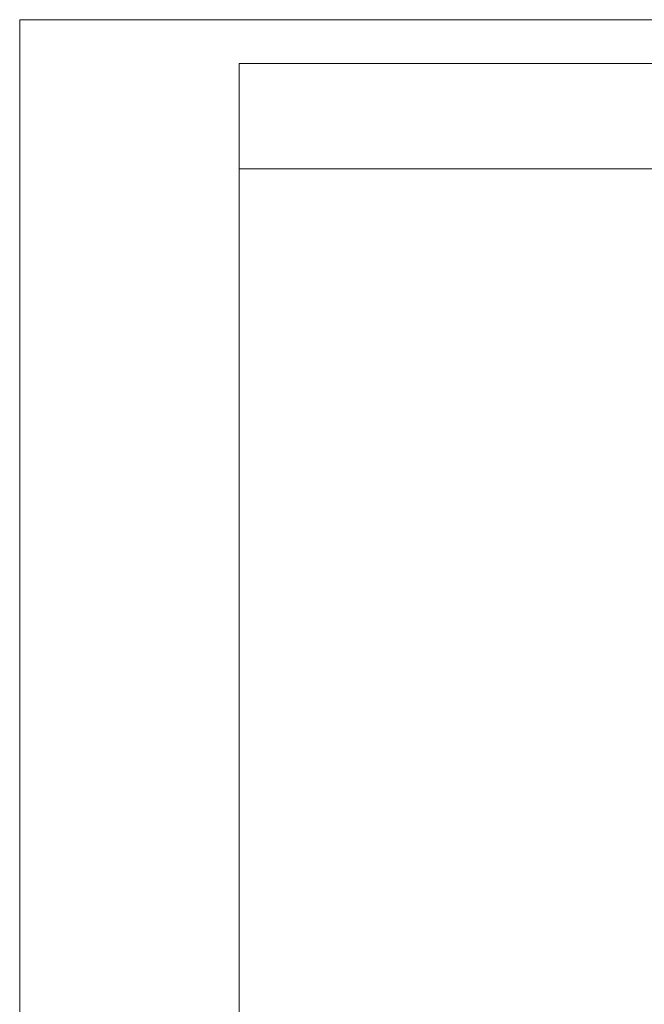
# Model space of a CAD drawing. Header units: millimetres. Extents: x -7686 to -856, y -458 to 6140.
# Tile 85 of 102: x -7670 to -6631, y 4501 to 6140. Entities that reach past the tile are written whole.
import ezdxf
from ezdxf.enums import TextEntityAlignment as Align

# ---------------------------------------------------------------- set-up
doc = ezdxf.new("R2010")
doc.units = ezdxf.units.MM
doc.header["$LTSCALE"] = 5
for name, color, linetype, lineweight in [('1轮廓实线层', 7, 'Continuous', 18), ('2细线层', 4, 'Continuous', 13), ('6文字层', 3, 'Continuous', 13), ('图框层', 7, 'Continuous', 18)]:
    doc.layers.add(name, color=color, linetype=linetype, lineweight=lineweight)
doc.styles.add('PC_TEXTSTYLE', font='ISOCP.SHX', dxfattribs={"width": 0.707, "bigfont": 'GBCBIG.SHX'})

# ---------------------------------------------------------------- blocks, each defined once
blk = doc.blocks.new('ZwmFrameMain_A4^_^无分区图框^_^portrait')
at = {"layer": '1轮廓实线层'}
for p in [(0, 0), (180, 287)]:
    blk.add_line(p, (0, 287), dxfattribs=at)
at = {"layer": '2细线层'}
for p in [(-25, -5), (185, 292)]:
    blk.add_line(p, (-25, 292), dxfattribs=at)
blk = doc.blocks.new('ZwmFrameMain_图样代号')
at = {"layer": '2细线层', "linetype": 'Continuous'}
for p in [(60, 0), (0, -12)]:
    blk.add_line(p, (60, -12), dxfattribs=at)
at = {"layer": '6文字层', "style": 'PC_TEXTSTYLE', "width": 2.827942}
blk.add_attdef('图样代号', text='', height=7, rotation=180, dxfattribs=at).set_placement((58.24, -2.4), (2.35, -2.4), align=Align.FIT)

msp = doc.modelspace()

# ---------------------------------------------------------------- block references
at = {"layer": '图框层', "xscale": 14.6016, "yscale": 14.6016, "zscale": 14.6016}
for name, p in [('ZwmFrameMain_A4^_^无分区图框^_^portrait', (-7305.206, 1876.106)), ('ZwmFrameMain_图样代号', (-7305.206, 6066.765))]:
    msp.add_blockref(name, p, dxfattribs=at)

doc.saveas('drawing.dxf')
